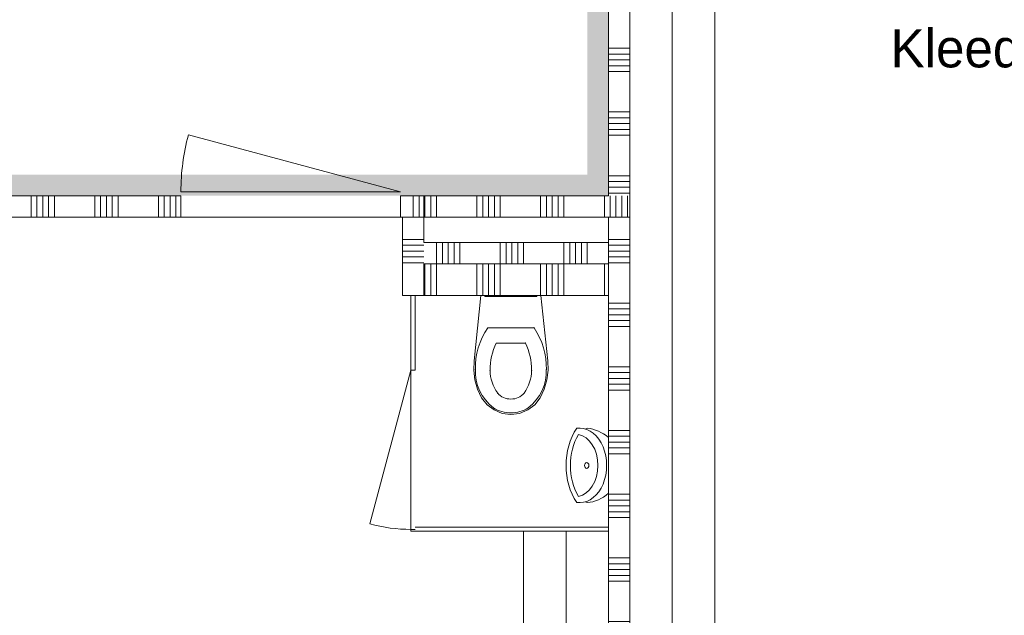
# Model space of a CAD drawing. Header units: millimetres. Extents: x -409 to 257590, y -7854 to 67330.
# Tile 37 of 205: x 30437 to 35074, y 22339 to 25144. Entities that reach past the tile are written whole.
import ezdxf
from ezdxf.enums import TextEntityAlignment as Align

# ---------------------------------------------------------------- set-up
doc = ezdxf.new("R2010")
doc.units = ezdxf.units.MM
doc.header["$MEASUREMENT"] = 0
for name, color, linetype in [('Info Wandafwerking aanduiding', 7, 'Continuous'), ('Info Wandafwerking aanduiding Doorsnede-arcering', 7, 'Continuous'), ('New_# trashcan Laagscheidingslijnen', 7, 'Continuous'), ('New_22 NC Binnenwanden', 7, 'Continuous'), ('New_22 NC Binnenwanden Deuren', 7, 'Continuous'), ('New_22 NC Binnenwanden Doorsnede-arcering', 7, 'Continuous'), ('New_22 NC Binnenwanden Laagscheidingslijnen', 7, 'Continuous'), ('New_72 Vaste Inrichting', 7, 'Continuous'), ('New_72 Vaste Inrichting Afdek-arcering', 7, 'Continuous'), ('New_72 Vaste Inrichting Deuren', 7, 'Continuous'), ('New_74 Sanitair', 7, 'Continuous'), ('New_Z Ruimtefuncties', 7, 'Continuous'), ('New_Z Ruimtefuncties Zone omranding', 7, 'Continuous'), ('New_Z Ruimtefuncties Zone tekst', 7, 'Continuous')]:
    doc.layers.add(name, color=color, linetype=linetype)
doc.styles.add('GENERATED_STYLE_1', font='txt')
doc.styles.add('GENERATED_STYLE_2', font='txt')

# ---------------------------------------------------------------- blocks, each defined once
blk = doc.blocks.new('*X90')
at = {"layer": 'New_22 NC Binnenwanden Doorsnede-arcering', "color": 254, "linetype": 'Continuous', "lineweight": 0, "true_color": 0xe9ebeb}
for p, q in [((29890.3, 24251.4), (29890.3, 24315)), ((29917.7, 24251.4), (29917.7, 24315)), ((29945.1, 24251.4), (29945.1, 24315)), ((29972.6, 24251.4), (29972.6, 24315)), ((30000, 24251.4), (30000, 24315)), ((30190.3, 24251.4), (30190.3, 24315)), ((30217.7, 24251.4), (30217.7, 24315)), ((30245.1, 24251.4), (30245.1, 24315)), ((30272.6, 24251.4), (30272.6, 24315)), ((30300, 24251.4), (30300, 24315)), ((30490.3, 24251.4), (30490.3, 24315)), ((30517.7, 24251.4), (30517.7, 24315)), ((30545.1, 24251.4), (30545.1, 24315)), ((30572.6, 24251.4), (30572.6, 24315)), ((30600, 24251.4), (30600, 24315)), ((30790.3, 24251.4), (30790.3, 24315)), ((30817.7, 24251.4), (30817.7, 24315)), ((30845.1, 24251.4), (30845.1, 24315)), ((30872.6, 24251.4), (30872.6, 24315)), ((30900, 24251.4), (30900, 24315)), ((31090.3, 24251.4), (31090.3, 24315)), ((31117.7, 24251.4), (31117.7, 24315)), ((31145.1, 24251.4), (31145.1, 24315)), ((31172.6, 24251.4), (31172.6, 24315)), ((29890.3, 24215), (29890.3, 24251.4)), ((29917.7, 24215), (29917.7, 24251.4)), ((29945.1, 24215), (29945.1, 24251.4)), ((29972.6, 24215), (29972.6, 24251.4)), ((30000, 24215), (30000, 24251.4)), ((30190.3, 24215), (30190.3, 24251.4)), ((30217.7, 24215), (30217.7, 24251.4)), ((30245.1, 24215), (30245.1, 24251.4)), ((30272.6, 24215), (30272.6, 24251.4)), ((30300, 24215), (30300, 24251.4)), ((30490.3, 24215), (30490.3, 24251.4)), ((30517.7, 24215), (30517.7, 24251.4)), ((30545.1, 24215), (30545.1, 24251.4)), ((30572.6, 24215), (30572.6, 24251.4)), ((30600, 24215), (30600, 24251.4)), ((30790.3, 24215), (30790.3, 24251.4)), ((30817.7, 24215), (30817.7, 24251.4)), ((30845.1, 24215), (30845.1, 24251.4)), ((30872.6, 24215), (30872.6, 24251.4)), ((30900, 24215), (30900, 24251.4)), ((31090.3, 24215), (31090.3, 24251.4)), ((31117.7, 24215), (31117.7, 24251.4)), ((31145.1, 24215), (31145.1, 24251.4)), ((31172.6, 24215), (31172.6, 24251.4))]:
    blk.add_line(p, q, dxfattribs=at)
blk = doc.blocks.new('D1 22_3')
at = {"layer": 'New_22 NC Binnenwanden Deuren', "color": 1, "linetype": 'Continuous', "lineweight": 0}
for q in [(-481.8, 267.6), (-517, 0)]:
    blk.add_line((517, 0), q, dxfattribs=at)
at = {"layer": 'New_22 NC Binnenwanden Deuren', "color": 7, "linetype": 'Continuous', "lineweight": 0}
for p, q in [((-517, -119), (-517, -19)), ((-517, -119), (-517, -19)), ((517, -119), (517, -19)), ((517, -119), (517, -19))]:
    blk.add_line(p, q, dxfattribs=at)
at = {"layer": 'New_22 NC Binnenwanden Deuren', "color": 1, "linetype": 'Continuous', "lineweight": 0}
blk.add_arc((517, 0), 1034, 165, 180, dxfattribs=at)
blk = doc.blocks.new('*X93')
at = {"layer": 'New_22 NC Binnenwanden Doorsnede-arcering', "color": 254, "linetype": 'Continuous', "lineweight": 0, "true_color": 0xe9ebeb}
for p, q in [((32290.3, 24251.4), (32290.3, 24315)), ((32317.7, 24251.4), (32317.7, 24315)), ((32290.3, 24215), (32290.3, 24251.4)), ((32317.7, 24215), (32317.7, 24251.4))]:
    blk.add_line(p, q, dxfattribs=at)
blk = doc.blocks.new('Wall_8_2', base_point=(29850, 24215))
at = {"layer": 'New_22 NC Binnenwanden', "color": 8, "linetype": 'Continuous', "lineweight": 0, "true_color": 0x778488}
for p, q in [((31196, 24215), (31196, 24315)), ((32230, 24215), (32230, 24315))]:
    blk.add_line(p, q, dxfattribs=at)
at = {"layer": 'New_22 NC Binnenwanden', "color": 8, "linetype": 'Continuous', "lineweight": 0, "true_color": 0x778488, "flags": 128}
for points in [[(31196, 24315), (29850, 24315)], [(29850, 24315), (29850, 24215)], [(32240, 24315), (32230, 24315)], [(29850, 24215), (31196, 24215)], [(32230, 24215), (32240, 24215)]]:
    blk.add_lwpolyline(points, dxfattribs=at)
at = {"layer": 'New_22 NC Binnenwanden Laagscheidingslijnen', "color": 8, "linetype": 'Continuous', "lineweight": 0, "true_color": 0x778488}
for p, q in [((32340, 24315), (32240, 24315)), ((32240, 24215), (32340, 24215))]:
    blk.add_line(p, q, dxfattribs=at)
at = {"layer": 'New_22 NC Binnenwanden', "color": 8, "lineweight": 0, "true_color": 0x778488}
for name in ['*X90', '*X93']:
    blk.add_blockref(name, (0, 0), dxfattribs=at)
at = {"layer": 'New_22 NC Binnenwanden Deuren', "color": 1, "linetype": 'Continuous', "lineweight": 0, "zscale": 1000}
blk.add_blockref('D1 22_3', (31713, 24334), dxfattribs=at)
blk = doc.blocks.new('*X281')
at = {"layer": 'New_22 NC Binnenwanden Doorsnede-arcering', "color": 254, "linetype": 'Continuous', "lineweight": 0, "true_color": 0xe9ebeb}
for p, q in [((32345.1, 23894.8), (32345.1, 23995)), ((32372.6, 23894.8), (32372.6, 23995)), ((32400, 23894.8), (32400, 23995)), ((32590.3, 23894.8), (32590.3, 23995)), ((32617.7, 23894.8), (32617.7, 23995)), ((32645.1, 23894.8), (32645.1, 23995)), ((32672.6, 23894.8), (32672.6, 23995)), ((32700, 23894.8), (32700, 23995)), ((32890.3, 23894.8), (32890.3, 23995)), ((32917.7, 23894.8), (32917.7, 23995)), ((32945.1, 23894.8), (32945.1, 23995)), ((32972.6, 23894.8), (32972.6, 23995)), ((33000, 23894.8), (33000, 23995)), ((33190.3, 23894.8), (33190.3, 23995)), ((32345.1, 23845), (32345.1, 23894.8)), ((32372.6, 23845), (32372.6, 23894.8)), ((32400, 23845), (32400, 23894.8)), ((32590.3, 23845), (32590.3, 23894.8)), ((32617.7, 23845), (32617.7, 23894.8)), ((32645.1, 23845), (32645.1, 23894.8)), ((32672.6, 23845), (32672.6, 23894.8)), ((32700, 23845), (32700, 23894.8)), ((32890.3, 23845), (32890.3, 23894.8)), ((32917.7, 23845), (32917.7, 23894.8)), ((32945.1, 23845), (32945.1, 23894.8)), ((32972.6, 23845), (32972.6, 23894.8)), ((33000, 23845), (33000, 23894.8)), ((33190.3, 23845), (33190.3, 23894.8))]:
    blk.add_line(p, q, dxfattribs=at)
blk = doc.blocks.new('Wall_53_2', base_point=(32240, 23845))
at = {"layer": 'New_22 NC Binnenwanden', "color": 8, "linetype": 'Continuous', "lineweight": 0, "true_color": 0x778488, "flags": 128}
for points in [[(33210, 23995), (32340, 23995)], [(33310, 23995), (33310, 23845)], [(32340, 23845), (33210, 23845)]]:
    blk.add_lwpolyline(points, dxfattribs=at)
at = {"layer": 'New_22 NC Binnenwanden Laagscheidingslijnen', "color": 8, "linetype": 'Continuous', "lineweight": 0, "true_color": 0x778488}
for p, q in [((32340, 23845), (32340, 23995)), ((33210, 23845), (33210, 23995))]:
    blk.add_line(p, q, dxfattribs=at)
at = {"layer": 'New_22 NC Binnenwanden', "color": 8, "lineweight": 0, "true_color": 0x778488}
blk.add_blockref('*X281', (0, 0), dxfattribs=at)
blk = doc.blocks.new('*X283')
at = {"layer": 'New_22 NC Binnenwanden Doorsnede-arcering', "color": 254, "linetype": 'Continuous', "lineweight": 0, "true_color": 0xe9ebeb}
for p, q in [((32240, 24109.7), (32340, 24109.7)), ((32240, 24082.3), (32340, 24082.3)), ((32240, 24054.9), (32340, 24054.9)), ((32240, 24027.4), (32340, 24027.4)), ((32240, 24000), (32340, 24000))]:
    blk.add_line(p, q, dxfattribs=at)
blk = doc.blocks.new('Wall_54_2', base_point=(32240, 23845))
at = {"layer": 'New_22 NC Binnenwanden', "color": 8, "linetype": 'Continuous', "lineweight": 0, "true_color": 0x778488, "flags": 128}
for points in [[(32340, 24315), (32240, 24315)], [(32240, 24215), (32240, 23845)], [(32340, 24095), (32340, 24215)], [(32240, 23845), (32340, 23845)]]:
    blk.add_lwpolyline(points, dxfattribs=at)
at = {"layer": 'New_22 NC Binnenwanden Laagscheidingslijnen', "color": 8, "linetype": 'Continuous', "lineweight": 0, "true_color": 0x778488}
for p, q in [((32340, 24315), (32240, 24315)), ((32240, 24215), (32340, 24215)), ((32340, 23845), (32340, 23995))]:
    blk.add_line(p, q, dxfattribs=at)
at = {"layer": 'New_22 NC Binnenwanden', "color": 8, "lineweight": 0, "true_color": 0x778488}
blk.add_blockref('*X283', (0, 0), dxfattribs=at)
blk = doc.blocks.new('*X615')
at = {"layer": 'New_22 NC Binnenwanden Doorsnede-arcering', "color": 254, "linetype": 'Continuous', "lineweight": 0, "true_color": 0xe9ebeb}
for p, q in [((32345.1, 24251.4), (32345.1, 24315)), ((32372.6, 24251.4), (32372.6, 24315)), ((32400, 24251.4), (32400, 24315)), ((32590.3, 24251.4), (32590.3, 24315)), ((32617.7, 24251.4), (32617.7, 24315)), ((32645.1, 24251.4), (32645.1, 24315)), ((32672.6, 24251.4), (32672.6, 24315)), ((32700, 24251.4), (32700, 24315)), ((32890.3, 24251.4), (32890.3, 24315)), ((32917.7, 24251.4), (32917.7, 24315)), ((32945.1, 24251.4), (32945.1, 24315)), ((32972.6, 24251.4), (32972.6, 24315)), ((33000, 24251.4), (33000, 24315)), ((33190.3, 24251.4), (33190.3, 24315)), ((33217.7, 24251.4), (33217.7, 24315)), ((33245.1, 24251.4), (33245.1, 24315)), ((33272.6, 24277.6), (33272.6, 24315)), ((33300, 24305), (33300, 24315)), ((32345.1, 24215), (32345.1, 24251.4)), ((32372.6, 24215), (32372.6, 24251.4)), ((32400, 24215), (32400, 24251.4)), ((32590.3, 24215), (32590.3, 24251.4)), ((32617.7, 24215), (32617.7, 24251.4)), ((32645.1, 24215), (32645.1, 24251.4)), ((32672.6, 24215), (32672.6, 24251.4)), ((32700, 24215), (32700, 24251.4)), ((32890.3, 24215), (32890.3, 24251.4)), ((32917.7, 24215), (32917.7, 24251.4)), ((32945.1, 24215), (32945.1, 24251.4)), ((32972.6, 24215), (32972.6, 24251.4)), ((33000, 24215), (33000, 24251.4)), ((33190.3, 24215), (33190.3, 24251.4)), ((33217.7, 24222.7), (33217.7, 24251.4)), ((33245.1, 24250.1), (33245.1, 24251.4))]:
    blk.add_line(p, q, dxfattribs=at)
blk = doc.blocks.new('*X616')
at = {"layer": 'New_22 NC Binnenwanden Doorsnede-arcering', "color": 254, "linetype": 'Continuous', "lineweight": 0, "true_color": 0xe9ebeb}
for p, q in [((33300, 24251.4), (33300, 24305)), ((33272.6, 24251.4), (33272.6, 24277.6)), ((33217.7, 24215), (33217.7, 24222.7)), ((33245.1, 24215), (33245.1, 24250.1)), ((33272.6, 24215), (33272.6, 24251.4)), ((33300, 24215), (33300, 24251.4))]:
    blk.add_line(p, q, dxfattribs=at)
blk = doc.blocks.new('Wall_133_2', base_point=(32340, 24315))
at = {"layer": 'New_22 NC Binnenwanden', "color": 8, "linetype": 'Continuous', "lineweight": 0, "true_color": 0x778488, "flags": 128}
for points in [[(33210, 24315), (32340, 24315)], [(32340, 24315), (32340, 24215)], [(33310, 24315), (33310, 24215)], [(32340, 24215), (33210, 24215)]]:
    blk.add_lwpolyline(points, dxfattribs=at)
at = {"layer": 'New_22 NC Binnenwanden Laagscheidingslijnen', "color": 8, "linetype": 'Continuous', "lineweight": 0, "true_color": 0x778488}
blk.add_line((33210, 24215), (33310, 24215), dxfattribs=at)
at = {"layer": 'New_22 NC Binnenwanden', "color": 8, "lineweight": 0, "true_color": 0x778488}
for name in ['*X615', '*X616']:
    blk.add_blockref(name, (0, 0), dxfattribs=at)
blk = doc.blocks.new('*X663')
at = {"layer": 'New_22 NC Binnenwanden Doorsnede-arcering', "color": 254, "linetype": 'Continuous', "lineweight": 0, "true_color": 0xe9ebeb}
for p, q in [((33210, 25909.7), (33250, 25909.7)), ((33210, 25882.3), (33250, 25882.3)), ((33210, 25854.9), (33260.3, 25854.9)), ((33210, 25827.4), (33310, 25827.4)), ((33210, 25800), (33310, 25800)), ((33210, 25609.7), (33310, 25609.7)), ((33210, 25582.3), (33310, 25582.3)), ((33210, 25554.9), (33310, 25554.9)), ((33210, 25527.4), (33310, 25527.4)), ((33210, 25500), (33310, 25500)), ((33210, 25309.7), (33310, 25309.7)), ((33210, 25282.3), (33310, 25282.3)), ((33210, 25254.9), (33310, 25254.9)), ((33210, 25227.4), (33310, 25227.4)), ((33210, 25200), (33310, 25200)), ((33210, 25009.7), (33310, 25009.7)), ((33210, 24982.3), (33310, 24982.3)), ((33210, 24954.9), (33310, 24954.9)), ((33210, 24927.4), (33310, 24927.4)), ((33210, 24900), (33310, 24900)), ((33210, 24709.7), (33310, 24709.7)), ((33210, 24682.3), (33310, 24682.3)), ((33210, 24654.9), (33310, 24654.9)), ((33210, 24627.4), (33310, 24627.4)), ((33210, 24600), (33310, 24600)), ((33210, 24409.7), (33310, 24409.7)), ((33210, 24382.3), (33310, 24382.3)), ((33210, 24354.9), (33310, 24354.9)), ((33210, 24327.4), (33310, 24327.4))]:
    blk.add_line(p, q, dxfattribs=at)
blk = doc.blocks.new('*X664')
at = {"layer": 'New_22 NC Binnenwanden Doorsnede-arcering', "color": 254, "linetype": 'Continuous', "lineweight": 0, "true_color": 0xe9ebeb}
for p, q in [((33258, 25909.7), (33310, 25909.7)), ((33258, 25882.3), (33310, 25882.3))]:
    blk.add_line(p, q, dxfattribs=at)
blk = doc.blocks.new('Wall_144_2', base_point=(33210, 24315))
at = {"layer": 'New_22 NC Binnenwanden', "color": 8, "linetype": 'Continuous', "lineweight": 0, "true_color": 0x778488, "flags": 128}
for points in [[(33210, 26040), (33210, 24315)], [(33310, 25860.5), (33310, 26040)], [(33310, 24315), (33310, 25852.5)]]:
    blk.add_lwpolyline(points, dxfattribs=at)
at = {"layer": 'New_22 NC Binnenwanden', "color": 8, "lineweight": 0, "true_color": 0x778488}
for name in ['*X663', '*X664']:
    blk.add_blockref(name, (0, 0), dxfattribs=at)
blk = doc.blocks.new('*X802')
at = {"layer": 'New_22 NC Binnenwanden Doorsnede-arcering', "color": 254, "linetype": 'Continuous', "lineweight": 0, "true_color": 0xe9ebeb}
for p, q in [((32400, 24095), (32400, 23995)), ((32427.4, 24095), (32427.4, 23995)), ((32454.9, 24095), (32454.9, 23995)), ((32482.3, 24095), (32482.3, 23995)), ((32509.7, 24095), (32509.7, 23995)), ((32700, 24095), (32700, 23995)), ((32727.4, 24095), (32727.4, 23995)), ((32754.9, 24095), (32754.9, 23995)), ((32782.3, 24095), (32782.3, 23995)), ((32809.7, 24095), (32809.7, 23995)), ((33000, 24095), (33000, 23995)), ((33027.4, 24095), (33027.4, 23995)), ((33054.9, 24095), (33054.9, 23995)), ((33082.3, 24095), (33082.3, 23995)), ((33109.7, 24095), (33109.7, 23995))]:
    blk.add_line(p, q, dxfattribs=at)
blk = doc.blocks.new('Wall_182_2', base_point=(32240, 23995))
at = {"layer": 'New_22 NC Binnenwanden', "color": 8, "linetype": 'Continuous', "lineweight": 0, "true_color": 0x778488, "flags": 128}
for points in [[(33210, 24095), (32340, 24095)], [(33210, 23995), (33210, 24095)], [(32340, 23995), (33210, 23995)]]:
    blk.add_lwpolyline(points, dxfattribs=at)
at = {"layer": 'New_22 NC Binnenwanden', "color": 8, "lineweight": 0, "true_color": 0x778488}
blk.add_blockref('*X802', (0, 0), dxfattribs=at)
blk = doc.blocks.new('*X907')
at = {"layer": 'New_22 NC Binnenwanden Doorsnede-arcering', "color": 254, "linetype": 'Continuous', "lineweight": 0, "true_color": 0xe9ebeb}
for p, q in [((33210, 24109.7), (33310, 24109.7)), ((33210, 24082.3), (33310, 24082.3)), ((33210, 24054.9), (33310, 24054.9)), ((33210, 24027.4), (33310, 24027.4)), ((33210, 24000), (33310, 24000)), ((33210, 23809.7), (33310, 23809.7)), ((33210, 23782.3), (33310, 23782.3)), ((33210, 23754.9), (33310, 23754.9)), ((33210, 23727.4), (33310, 23727.4)), ((33210, 23700), (33310, 23700)), ((33210, 23509.7), (33310, 23509.7)), ((33210, 23482.3), (33310, 23482.3)), ((33210, 23454.9), (33310, 23454.9)), ((33210, 23427.4), (33310, 23427.4)), ((33210, 23400), (33310, 23400)), ((33210, 23209.7), (33310, 23209.7)), ((33210, 23182.3), (33310, 23182.3)), ((33210, 23154.9), (33310, 23154.9)), ((33210, 23127.4), (33310, 23127.4)), ((33210, 23100), (33310, 23100)), ((33210, 22909.7), (33310, 22909.7)), ((33210, 22882.3), (33310, 22882.3)), ((33210, 22854.9), (33310, 22854.9)), ((33210, 22827.4), (33310, 22827.4)), ((33210, 22800), (33310, 22800)), ((33210, 22609.7), (33310, 22609.7)), ((33210, 22582.3), (33310, 22582.3)), ((33210, 22554.9), (33310, 22554.9)), ((33210, 22527.4), (33310, 22527.4)), ((33210, 22500), (33310, 22500)), ((33210, 22309.7), (33310, 22309.7)), ((33210, 22282.3), (33310, 22282.3)), ((33210, 22254.9), (33310, 22254.9)), ((33210, 22227.4), (33310, 22227.4)), ((33210, 22200), (33310, 22200)), ((33210, 22009.7), (33310, 22009.7)), ((33210, 21982.3), (33310, 21982.3)), ((33210, 21954.9), (33310, 21954.9)), ((33210, 21927.4), (33310, 21927.4)), ((33210, 21900), (33310, 21900)), ((33210, 21709.7), (33310, 21709.7)), ((33210, 21682.3), (33310, 21682.3)), ((33210, 21654.9), (33310, 21654.9)), ((33210, 21627.4), (33310, 21627.4)), ((33210, 21600), (33310, 21600)), ((33210, 21409.7), (33310, 21409.7)), ((33210, 21382.3), (33310, 21382.3)), ((33210, 21354.9), (33310, 21354.9)), ((33210, 21327.4), (33310, 21327.4)), ((33210, 21300), (33310, 21300))]:
    blk.add_line(p, q, dxfattribs=at)
blk = doc.blocks.new('Wall_225_2', base_point=(33210, 21290))
at = {"layer": 'New_22 NC Binnenwanden', "color": 8, "linetype": 'Continuous', "lineweight": 0, "true_color": 0x778488, "flags": 128}
for points in [[(33210, 24215), (33210, 21290)], [(33310, 21290), (33310, 24215)], [(33310, 21290), (33210, 21290)]]:
    blk.add_lwpolyline(points, dxfattribs=at)
at = {"layer": 'New_22 NC Binnenwanden Laagscheidingslijnen', "color": 8, "linetype": 'Continuous', "lineweight": 0, "true_color": 0x778488}
blk.add_line((33210, 24215), (33310, 24215), dxfattribs=at)
at = {"layer": 'New_22 NC Binnenwanden', "color": 8, "lineweight": 0, "true_color": 0x778488}
blk.add_blockref('*X907', (0, 0), dxfattribs=at)
blk = doc.blocks.new('D1 22_6')
at = {"layer": 'New_72 Vaste Inrichting Deuren', "color": 1, "linetype": 'Continuous', "lineweight": 0}
for q in [(-349.4, 194.1), (-375, 0)]:
    blk.add_line((375, 0), q, dxfattribs=at)
at = {"layer": 'New_72 Vaste Inrichting Deuren', "color": 9, "linetype": 'Continuous', "lineweight": 0}
for p, q in [((-375, -0.1), (-375, -20)), ((375, -0.1), (375, -20))]:
    blk.add_line(p, q, dxfattribs=at)
at = {"layer": 'New_72 Vaste Inrichting Deuren', "color": 1, "linetype": 'Continuous', "lineweight": 0}
blk.add_arc((375, 0), 750, 165, 180, dxfattribs=at)
blk = doc.blocks.new('Wall_253_2', base_point=(32289.6, 23845))
at = {"layer": 'New_# trashcan Laagscheidingslijnen', "color": 9, "linetype": 'Continuous', "lineweight": 0}
for p, q in [((32279.6, 23826.3), (32279.6, 23726.3)), ((32299.6, 23726.3), (32299.6, 23826.3))]:
    blk.add_line(p, q, dxfattribs=at)
at = {"layer": 'New_72 Vaste Inrichting', "color": 9, "linetype": 'Continuous', "lineweight": 0}
for p, q in [((32279.7, 23494), (32299.6, 23494)), ((32279.7, 22744), (32299.6, 22744))]:
    blk.add_line(p, q, dxfattribs=at)
at = {"layer": 'New_72 Vaste Inrichting', "color": 9, "linetype": 'Continuous', "lineweight": 0, "flags": 128}
for points in [[(32279.6, 23845), (32279.6, 23826.3)], [(32279.6, 23845), (32299.6, 23845)], [(32299.6, 23826.3), (32299.6, 23845)], [(32279.6, 23726.3), (32279.6, 23494)], [(32299.6, 23494), (32299.6, 23726.3)], [(32279.6, 22744), (32279.6, 22734.9)], [(32279.6, 22734.9), (32299.6, 22734.9)]]:
    blk.add_lwpolyline(points, dxfattribs=at)
at = {"layer": 'New_72 Vaste Inrichting Deuren', "color": 1, "linetype": 'Continuous', "lineweight": 0, "zscale": 1000, "rotation": 90}
blk.add_blockref('D1 22_6', (32279.6, 23119), dxfattribs=at)
blk = doc.blocks.new('Slab_15_2', base_point=(33210, 22734.9))
at = {"layer": 'New_72 Vaste Inrichting Afdek-arcering', "linetype": 'Continuous', "lineweight": 0, "true_color": 0x000000}
h = blk.add_hatch(dxfattribs=at)
h.set_pattern_fill('920_Lijnen_horz_150_0002', color=18, style=0, pattern_type=2)
h.set_pattern_definition([(270, (33009.98, 22334.4), (218.032, 0), [])])
h.paths.add_polyline_path([(33210, 22734.9), (32810.1, 22735.2), (32809.3, 19935.3), (33210, 19935.3)])
at = {"layer": 'New_72 Vaste Inrichting', "color": 1, "linetype": 'Continuous', "lineweight": 0, "flags": 128}
blk.add_lwpolyline([(33210, 22734.9), (32810.1, 22735.2), (32809.3, 19935.3), (33210, 19935.3)], close=True, dxfattribs=at)
blk = doc.blocks.new('Slab_16_2', base_point=(33310, 21435))
at = {"layer": 'New_72 Vaste Inrichting Afdek-arcering', "linetype": 'Continuous', "lineweight": 0, "true_color": 0x000000}
h = blk.add_hatch(dxfattribs=at)
h.set_pattern_fill('920_Lijnen_horz_150_0002', color=18, style=0, pattern_type=2)
h.set_pattern_definition([(90, (33510.02, 21435), (-218.032, 0), [])])
h.paths.add_polyline_path([(33310, 21435), (33710, 21434.7), (33711.2, 25834.3), (33310, 25834.3)])
at = {"layer": 'New_72 Vaste Inrichting', "color": 1, "linetype": 'Continuous', "lineweight": 0, "flags": 128}
blk.add_lwpolyline([(33310, 21435), (33710, 21434.7), (33711.2, 25834.3), (33310, 25834.3)], close=True, dxfattribs=at)
blk = doc.blocks.new('Wall_348_2', base_point=(33210, 22744.9))
at = {"layer": 'New_# trashcan Laagscheidingslijnen', "color": 9, "linetype": 'Continuous', "lineweight": 0}
for p, q in [((33191.1, 22754.9), (33091.1, 22754.9)), ((33091.1, 22734.9), (33191.1, 22734.9))]:
    blk.add_line(p, q, dxfattribs=at)
at = {"layer": 'New_72 Vaste Inrichting', "color": 9, "linetype": 'Continuous', "lineweight": 0, "flags": 128}
for points in [[(33091.1, 22754.9), (32299.6, 22754.9)], [(32299.6, 22734.9), (33091.1, 22734.9)], [(33210, 22754.9), (33191.1, 22754.9)], [(33191.1, 22734.9), (33210, 22734.9)], [(33210, 22754.9), (33210, 22734.9)]]:
    blk.add_lwpolyline(points, dxfattribs=at)
blk = doc.blocks.new('Wall_451_2', base_point=(29850, 24315))
at = {"layer": 'Info Wandafwerking aanduiding Doorsnede-arcering', "linetype": 'Continuous', "lineweight": 0}
for points in [[(33110, 24415), (29850, 24415), (29850, 24315), (33110, 24315)], [(33110, 24415), (33110, 24315), (33210, 24315)], [(33210, 24415), (33110, 24415), (33210, 24315)]]:
    blk.add_hatch(color=1, dxfattribs=at).paths.add_polyline_path(points)
at = {"layer": 'Info Wandafwerking aanduiding', "color": 9, "linetype": 'Continuous', "lineweight": 0, "flags": 128}
for points in [[(29850, 24415), (29850, 24315)], [(33210, 24315), (33210, 24415)]]:
    blk.add_lwpolyline(points, dxfattribs=at)
blk = doc.blocks.new('Wall_452_2', base_point=(33210, 24315))
at = {"layer": 'Info Wandafwerking aanduiding Doorsnede-arcering', "linetype": 'Continuous', "lineweight": 0}
for points in [[(33110, 26140), (33210, 26140), (33110, 26240)], [(33210, 26240), (33110, 26240), (33210, 26140)], [(33110, 24415), (33210, 24415), (33210, 26140), (33110, 26140)]]:
    blk.add_hatch(color=1, dxfattribs=at).paths.add_polyline_path(points)
at = {"layer": 'Info Wandafwerking aanduiding', "color": 9, "linetype": 'Continuous', "lineweight": 0, "flags": 128}
blk.add_lwpolyline([(33110, 26240), (33210, 26240)], dxfattribs=at)
blk = doc.blocks.new('Toilet 22')
at = {"layer": 'New_74 Sanitair', "color": 1, "linetype": 'Continuous', "lineweight": 0}
for p, q in [((-141, 0), (-173.3, -306.6)), ((141, 0), (-141, 0)), ((123, 0), (-123, 0)), ((-123, 0), (-123, -5)), ((123, -5), (123, 0)), ((173.3, -306.6), (141, 0)), ((-123, -5), (123, -5)), ((0, -151.4), (-108.9, -151.4)), ((108.9, -151.4), (0, -151.4)), ((0, -223.6), (-68.8, -223.6)), ((68.8, -223.6), (0, -223.6)), ((-173.3, -306.6), (-174.9, -351.8)), ((174.9, -351.8), (173.3, -306.6)), ((-174.9, -351.8), (-169.4, -396.7)), ((169.4, -396.7), (174.9, -351.8)), ((-169.4, -396.7), (-157, -440.3)), ((157, -440.3), (169.4, -396.7)), ((-157, -440.3), (-138, -481.3)), ((62.1, -459.7), (62.1, -459.7)), ((138, -481.3), (157, -440.3)), ((-138, -481.3), (-112.4, -513.9)), ((0, -487.5), (0, -487.5)), ((112.4, -513.9), (138, -481.3)), ((-112.4, -513.9), (-79.4, -538.8)), ((-79.4, -538.8), (-41, -554.6)), ((-41, -554.6), (0, -560)), ((0, -552.4), (0, -552.4)), ((0, -560), (41, -554.6)), ((41, -554.6), (79.4, -538.8)), ((79.4, -538.8), (112.4, -513.9)), ((81.1, -529), (81.1, -529))]:
    blk.add_line(p, q, dxfattribs=at)
for centre, major_axis, start_param, end_param in [((258.1, -339.4), (425.3, 0), 2.612188, 3.165208), ((-258.1, -339.4), (425.3, 0), 6.259569, 6.81259), ((264.5, -347.9), (362.2, 0), 2.738768, 3.154495), ((-264.5, -347.9), (362.2, 0), 6.270283, 6.68601), ((89.5, -360.8), (256.9, 0), 3.085861, 3.98645), ((134.9, -351.4), (232.6, 0), 3.144841, 3.702507), ((-134.9, -351.4), (232.6, 0), 5.722271, 6.279937), ((-89.5, -360.8), (256.9, 0), 5.438328, 6.338917), ((0.8, -419), (78.2, 0), 3.778693, 4.701998), ((-0.8, -419), (78.2, 0), 4.72278, 5.646085), ((0.8, -431.2), (138.5, 0), 4.079884, 4.706528), ((-0.8, -431.2), (138.5, 0), 4.71825, 5.344894)]:
    blk.add_ellipse(centre, major_axis=major_axis, ratio=0.875546, start_param=start_param, end_param=end_param, dxfattribs=at)
for p in [(108.9, -151.4), (68.8, -223.6), (-167, -348.2), (-97.7, -352), (97.7, -352), (167, -348.2), (-62.1, -459.7), (-81.1, -529)]:
    blk.add_point(p, dxfattribs=at)
blk = doc.blocks.new('Wasbak 2 22 KM_2')
at = {"layer": 'New_74 Sanitair', "color": 1, "linetype": 'Continuous', "lineweight": 0}
for p, q in [((-131.2, 0), (131.2, 0)), ((-175, -100), (-171.6, -109.9)), ((-175, -150), (-175, -134.3)), ((175, -100), (171.6, -109.9)), ((175, -150), (175, -134.3))]:
    blk.add_line(p, q, dxfattribs=at)
for centre, major_axis, start_param, end_param in [((126.9, -112.5), (302.4, 0), 2.593709, 3.083707), ((-126.9, -112.5), (302.4, 0), 0.057886, 0.547884), ((0, -134.3), (175, 0), 0, 3.141593), ((0, -154.7), (146.5, 0), 0.120535, 3.021058), ((0, -18.7), (253.8, 0), 3.951376, 5.473402), ((0, -18.7), (225.7, 0), 4.012278, 5.4125)]:
    blk.add_ellipse(centre, major_axis=major_axis, ratio=0.714286, start_param=start_param, end_param=end_param, dxfattribs=at)
blk.add_ellipse((0, -102.5), major_axis=(14, 0), ratio=0.714286, dxfattribs=at)
blk = doc.blocks.new('Kleedruimte 02_2.35_21_2', base_point=(35329.5, 24575.1))
at = {"layer": 'New_Z Ruimtefuncties Zone tekst', "color": 2, "lineweight": 0}
for tag, height, style, p in [('DUMMY_938', 180, 'GENERATED_STYLE_1', (36157.3, 25140.8)), ('ROOM_NAME', 180, 'GENERATED_STYLE_1', (36157.3, 25099.6)), ('DUMMY_939', 180, 'GENERATED_STYLE_1', (36157.3, 24763.6)), ('ROOM_NUMBER', 180, 'GENERATED_STYLE_1', (36157.3, 24722.5)), ('stWallCovering', 240, 'GENERATED_STYLE_2', (36157.3, 24331.6))]:
    blk.add_attdef(tag, text='', height=height, dxfattribs=dict(at, style=style)).set_placement(p, align=Align.TOP_RIGHT)
at = {"layer": 'New_Z Ruimtefuncties Zone tekst', "color": 2, "lineweight": 0, "style": 'GENERATED_STYLE_2'}
blk.add_attdef('DUMMY_940', text='', height=240, dxfattribs=at).set_placement((34501.7, 24386.5), align=Align.TOP_LEFT)

msp = doc.modelspace()

# ---------------------------------------------------------------- linework, layer by layer
at = {"layer": 'New_Z Ruimtefuncties Zone omranding', "color": 41, "linetype": 'Continuous', "lineweight": 0, "true_color": 0xffdd55, "flags": 128}
msp.add_lwpolyline([(25713.5, 24315), (31123.5, 24315), (29912.6, 24315), (29912.6, 26120), (25713.5, 26120)], close=True, dxfattribs=at)
at = {"layer": 'New_Z Ruimtefuncties Zone omranding', "color": 142, "linetype": 'Continuous', "lineweight": 0, "true_color": 0x0ca2d3, "flags": 128}
for points in [[(33310, 25852.6), (33310, 21435.1), (38625, 21435.1), (38625, 22355), (37310, 22355), (37310, 26040), (33500, 26040), (33500, 25852.5)], [(29950, 17624.8), (33405, 17624.8), (33405, 19757.7), (33210, 19757.7), (33210, 24215), (31110, 24215), (29950, 24215)]]:
    msp.add_lwpolyline(points, close=True, dxfattribs=at)

# ---------------------------------------------------------------- block references
at = {"layer": 'Info Wandafwerking aanduiding', "color": 1, "lineweight": 0}
for name, p in [('Wall_452_2', (33210, 24315)), ('Wall_451_2', (29850, 24315))]:
    msp.add_blockref(name, p, dxfattribs=at)
at = {"layer": 'New_22 NC Binnenwanden', "color": 8, "lineweight": 0, "true_color": 0x778488}
for name, p in [('Wall_144_2', (33210, 24315)), ('Wall_8_2', (29850, 24215)), ('Wall_54_2', (32240, 23845)), ('Wall_133_2', (32340, 24315)), ('Wall_225_2', (33210, 21290)), ('Wall_182_2', (32240, 23995)), ('Wall_53_2', (32240, 23845))]:
    msp.add_blockref(name, p, dxfattribs=at)
at = {"layer": 'New_72 Vaste Inrichting', "color": 1, "linetype": 'Continuous', "lineweight": 0}
for name, p in [('Slab_16_2', (33310, 21435)), ('Slab_15_2', (33210, 22734.9))]:
    msp.add_blockref(name, p, dxfattribs=at)
at = {"layer": 'New_72 Vaste Inrichting', "color": 1, "lineweight": 0}
for name, p in [('Wall_253_2', (32289.6, 23845)), ('Wall_348_2', (33210, 22744.9))]:
    msp.add_blockref(name, p, dxfattribs=at)
at = {"layer": 'New_74 Sanitair', "color": 1, "linetype": 'Continuous', "lineweight": 0, "zscale": 1000}
msp.add_blockref('Toilet 22', (32750, 23845), dxfattribs=at)
at = {"layer": 'New_74 Sanitair', "color": 1, "linetype": 'Continuous', "lineweight": 0, "zscale": 1000, "rotation": 270}
msp.add_blockref('Wasbak 2 22 KM_2', (33210, 23045), dxfattribs=at)
at = {"layer": 'New_Z Ruimtefuncties', "color": 2, "linetype": 'Continuous', "lineweight": 0}
msp.add_blockref('Kleedruimte 02_2.35_21_2', (35329.5, 24575.1), dxfattribs=at).add_auto_attribs({'ROOM_NAME': 'Kleedruimte 02', 'ROOM_NUMBER': '2.35', 'stWallCovering': 'W06a'})

doc.saveas('drawing.dxf')
